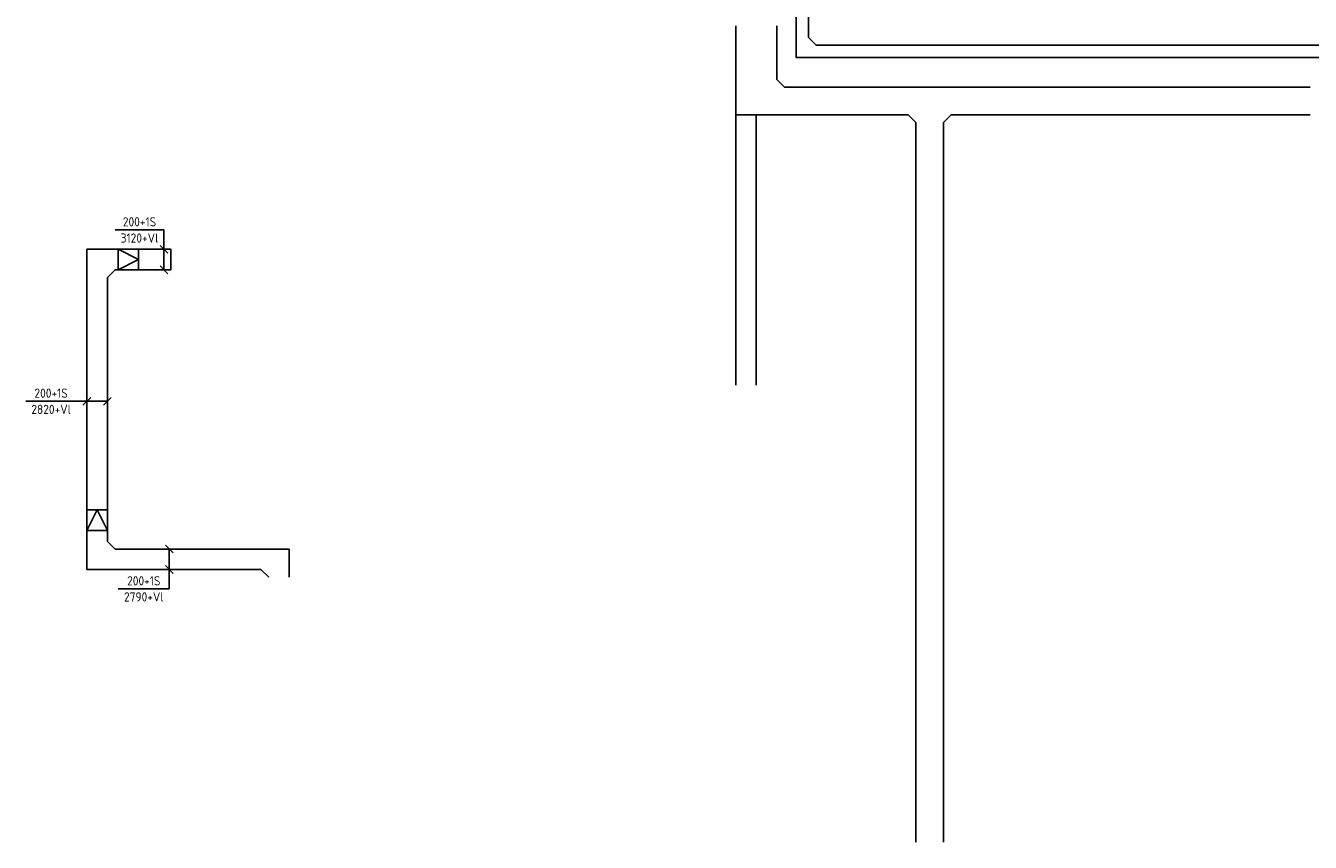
# Model space of a CAD drawing. Header units: millimetres. Extents: x 85770 to 139927, y 137714 to 175725.
# Tile 7 of 12: x 111453 to 123995, y 137714 to 145681. Entities that reach past the tile are written whole.
import ezdxf
from ezdxf.enums import TextEntityAlignment as Align

# ---------------------------------------------------------------- set-up
doc = ezdxf.new("R2010")
doc.units = ezdxf.units.MM
doc.header["$LTSCALE"] = 50
doc.linetypes.add('B-SL0', pattern=[100000000.0, 0, -100000000.0])
doc.layers.get('0').update_dxf_attribs({"linetype": 'CONTINUOUS'})
doc.layers.add('EL61301-_KABELGOOT', color=3, linetype='CONTINUOUS')
doc.layers.add('EM61301-_BEMATING', color=1, linetype='CONTINUOUS')
doc.styles.add('NORATT', font='isocp.shx')
doc.styles.add('NORDIM', font='isocp.shx')
doc.styles.get("Standard").update_dxf_attribs({"font": 'SIMPLEX'})

# ---------------------------------------------------------------- blocks, each defined once
blk = doc.blocks.new('EH100000')
at = {"color": 0, "linetype": 'ByBlock'}
for p, q in [((1, 0.5), (0, 0.5)), ((1, 0.5, 1), (0, 0.5, 1)), ((0, -0.5, 1), (1, -0.5, 1)), ((1, -0.5), (0, -0.5))]:
    blk.add_line(p, q, dxfattribs=at)
at = {"color": 0, "linetype": 'ByBlock', "invisible_edges": 15}
for points in [[(1, -0.5), (0, -0.5), (0, 0.5), (1, 0.5)], [(0, 0.5), (1, 0.5), (1, 0.5, 1), (0, 0.5, 1)], [(0, -0.5, 1), (1, -0.5, 1), (1, -0.5), (0, -0.5)]]:
    blk.add_3dface(points, dxfattribs=at)
at = {"color": 0, "style": 'NORATT'}
for tag, flags in [('M_CODE', 8), ('MERK', 9)]:
    blk.add_attdef(tag, text='', height=1.8, rotation=180, dxfattribs=dict(at, flags=flags)).set_placement((0.5, 0), align=Align.MIDDLE_CENTER)
for tag, flags in [('FUNCTIE', 8), ('SCHOT', 9)]:
    blk.add_attdef(tag, text='', height=1.8, dxfattribs=dict(at, flags=flags)).set_placement((0.5, 0), align=Align.MIDDLE_CENTER)
blk = doc.blocks.new('KG2CC')
at = {"color": 0, "linetype": 'B-SL0'}
for p, q in [((135, -60), (135, 60)), ((-60, -135), (60, -135))]:
    blk.add_line(p, q, dxfattribs=at)
at = {"color": 0, "linetype": 'ByBlock'}
for points in [[(-60, -135), (-60, 60), (-60, 60), (135, 60)], [(135, -60), (135, -60), (60, -135), (60, -135)]]:
    blk.add_lwpolyline(points, dxfattribs=at)
at = {"color": 0, "flags": 3}
blk.add_attdef('HULPSTUK', (0, 0, 2700), '', height=1, rotation=270, dxfattribs=at)
blk = doc.blocks.new('KG2IF')
at = {"color": 0, "linetype": 'B-SL0'}
for p, q in [((210, -200), (210, 200)), ((-135, -275), (135, -275))]:
    blk.add_line(p, q, dxfattribs=at)
at = {"color": 0, "linetype": 'ByBlock'}
for points in [[(-135, -275), (-135, 200), (-135, 200), (210, 200)], [(210, -200), (210, -200), (135, -275), (135, -275)]]:
    blk.add_lwpolyline(points, dxfattribs=at)
at = {"color": 0, "flags": 3}
blk.add_attdef('HULPSTUK', (0, 0), '', height=1, rotation=270, dxfattribs=at)
blk = doc.blocks.new('KG3FFF')
at = {"color": 0, "linetype": 'B-SL0'}
for p, q in [((-210, 135), (-210, -135)), ((210, -135), (210, 135)), ((-135, -210), (135, -210))]:
    blk.add_line(p, q, dxfattribs=at)
at = {"color": 0, "linetype": 'ByBlock'}
for points in [[(-210, 135), (0, 135), (0, 135), (210, 135)], [(-135, -210), (-135, -210), (-210, -135), (-210, -135)], [(210, -135), (210, -135), (135, -210), (135, -210)]]:
    blk.add_lwpolyline(points, dxfattribs=at)
at = {"color": 0, "flags": 3}
blk.add_attdef('HULPSTUK', (0, 0), '', height=1, rotation=90, dxfattribs=at)
blk = doc.blocks.new('EH112-200-200-000-000-060-C075')
at = {"color": 0, "linetype": 'ByBlock'}
for points in [[(-100, -175), (-100, 100), (-100, 100), (175, 100)], [(175, -100), (175, -100), (100, -175), (100, -175)]]:
    blk.add_lwpolyline(points, dxfattribs=at)
at = {"invisible_edges": 15}
for points in [[(100, -175), (-100, -175), (-100, 100), (100, -175)], [(-100, 100), (100, -175), (175, -100), (-100, 100)], [(175, -100), (-100, 100), (175, 100), (175, -100)]]:
    blk.add_3dface(points, dxfattribs=at)
at = {"color": 0, "style": 'NORATT', "flags": 1}
for tag in ['HULPSTUK', 'MERK']:
    blk.add_attdef(tag, (0, 0, 5000), '', height=1, dxfattribs=at)
blk = doc.blocks.new('EH100001')
at = {"linetype": 'ByBlock'}
for p, q in [((1, 0.5, 1), (0, 0.5, 1)), ((0, -0.5, 1), (1, -0.5, 1))]:
    blk.add_line(p, q, dxfattribs=at)
blk.add_lwpolyline([(0, -0.5), (1, 0), (0, 0.5)], dxfattribs=at)
blk.add_lwpolyline([(1, -0.5), (0, -0.5), (0, 0.5), (1, 0.5)], close=True, dxfattribs=at)
at = {"linetype": 'ByBlock', "invisible_edges": 15}
for points in [[(1, -0.5), (0, -0.5), (0, 0.5), (1, 0.5)], [(0, 0.5), (1, 0.5), (1, 0.5, 1), (0, 0.5, 1)], [(0, -0.5, 1), (1, -0.5, 1), (1, -0.5), (0, -0.5)]]:
    blk.add_3dface(points, dxfattribs=at)
at = {"color": 7, "style": 'NORATT', "flags": 9}
blk.add_attdef('HULPSTUK', text='', height=1.8, dxfattribs=at).set_placement((0.5, 0), align=Align.MIDDLE_CENTER)
at = {"style": 'NORATT'}
for tag, flags in [('FUNCTIE', 8), ('M_CODE', 8), ('SCHOT', 9)]:
    blk.add_attdef(tag, text='', height=1.8, dxfattribs=dict(at, flags=flags)).set_placement((0.5, 0), align=Align.MIDDLE_CENTER)
blk = doc.blocks.new('EH100005')
at = {"color": 0}
blk.add_lwpolyline([(-1, -0.5), (0, -0.5), (0, 0.5), (-1, 0.5)], dxfattribs=at)
at = {"color": 0, "style": 'NORATT', "flags": 9}
blk.add_attdef('HULPSTUK', text='', height=0.5, dxfattribs=at).set_placement((0, 0), align=Align.MIDDLE)
blk = doc.blocks.new('*U108')
for p, q in [((289, 0), (289, 477)), ((-138, -38), (-62, 38)), ((-100, 0), (289, 0)), ((62, -38), (138, 38)), ((289, 0), (289, 0))]:
    blk.add_line(p, q)
at = {"color": 1, "style": 'NORDIM'}
for s, p in [('3120+Vl', (210, 238)), ('200+1S', (368, 238))]:
    blk.add_text(s, height=90, rotation=270, dxfattribs=at).set_placement(p, align=Align.MIDDLE)
blk = doc.blocks.new('*U109')
for p, q in [((-138, -38), (-62, 38)), ((-100, 0), (200, 0)), ((62, -38), (138, 38)), ((200, 0), (200, 0)), ((200, 0), (697, 0))]:
    blk.add_line(p, q)
at = {"color": 1, "style": 'NORDIM'}
for s, p in [('2820+Vl', (449, 79)), ('200+1S', (449, -79))]:
    blk.add_text(s, height=90, rotation=180, dxfattribs=at).set_placement(p, align=Align.MIDDLE)
blk = doc.blocks.new('*U110')
for p, q in [((-138, -38), (-62, 38)), ((-100, 0), (289, 0)), ((62, -38), (138, 38)), ((289, 0), (289, 0)), ((289, 0), (289, -498))]:
    blk.add_line(p, q)
at = {"color": 1, "style": 'NORDIM'}
for s, p in [('200+1S', (210, -249)), ('2790+Vl', (367, -249))]:
    blk.add_text(s, height=90, rotation=90, dxfattribs=at).set_placement(p, align=Align.MIDDLE)

msp = doc.modelspace()

# ---------------------------------------------------------------- block references
at = {"layer": 'EL61301-_KABELGOOT', "zscale": 60}
for p, xscale, yscale, rotation in [((119036, 145566, 2700), 717.3727284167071, 119.9999999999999, 90), ((118585, 145157, 2700), 524.8044340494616, 400, 90), ((120068, 144947, 2700), 1207.592533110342, 270, 179.9999999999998), ((120488, 144947, 2700), 3506.908191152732, 270, 359.9999999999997), ((118485, 144812, 2000), 2637.999999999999, 200, 270), ((120278, 137714, 2700), 7022.938284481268, 270, 90), ((112150, 140957, 2820), 2268.34062832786, 200, 90), ((112150, 140757, 2790), 107, 200, 270), ((113750, 140475, 2790), 1425, 200, 179.9999999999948)]:
    msp.add_blockref('EH100000', p, dxfattribs=dict(at, xscale=xscale, yscale=yscale, rotation=rotation))
at = {"layer": 'EL61301-_KABELGOOT'}
for name, p, rotation in [('KG2CC', (119036, 145431, 2700), 90), ('KG2IF', (118585, 144947, 2700), 90), ('EH112-200-200-000-000-060-C075', (112150, 140475, 2790), 90), ('EH112-200-200-000-000-060-C075', (113925, 140475, 2790), 270)]:
    msp.add_blockref(name, p, dxfattribs=dict(at, rotation=rotation))
at = {"layer": 'EL61301-_KABELGOOT', "zscale": 60}
for name, p, xscale, yscale in [('EH100000', (119171, 145431, 2700), 8290.850154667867, 119.9999999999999), ('EH100000', (112550, 143400, 3120), 320.8946781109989, 200), ('EH100005', (112871, 143400, 3120), 60, 200)]:
    msp.add_blockref(name, p, dxfattribs=dict(at, xscale=xscale, yscale=yscale))
at = {"layer": 'EL61301-_KABELGOOT'}
for name, p in [('KG3FFF', (120278, 144947, 2700)), ('EH112-200-200-000-000-060-C075', (112150, 143400, 5000))]:
    msp.add_blockref(name, p, dxfattribs=at)
at = {"layer": 'EL61301-_KABELGOOT', "extrusion": (-0.481919, -1.18424e-16, 0.876216), "xscale": 228.2542442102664, "yscale": 200, "zscale": 60.00000000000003, "rotation": 90}
msp.add_blockref('EH100001', (-143400, 98421, -54192), dxfattribs=at)
at = {"layer": 'EL61301-_KABELGOOT', "extrusion": (0, -0.14834, 0.988936), "xscale": 202.2374841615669, "yscale": 200.0000000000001, "zscale": 60.00000000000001, "rotation": 90}
msp.add_blockref('EH100001', (112150, 139613, -18121), dxfattribs=at)
at = {"layer": 'EM61301-_BEMATING'}
for name, p, rotation in [('*U108', (112802, 143400, 3120), 90), ('*U109', (112150, 142017, 2820), 180), ('*U110', (112855, 140475, 2790), 270)]:
    msp.add_blockref(name, p, dxfattribs=dict(at, rotation=rotation))

doc.saveas('drawing.dxf')
